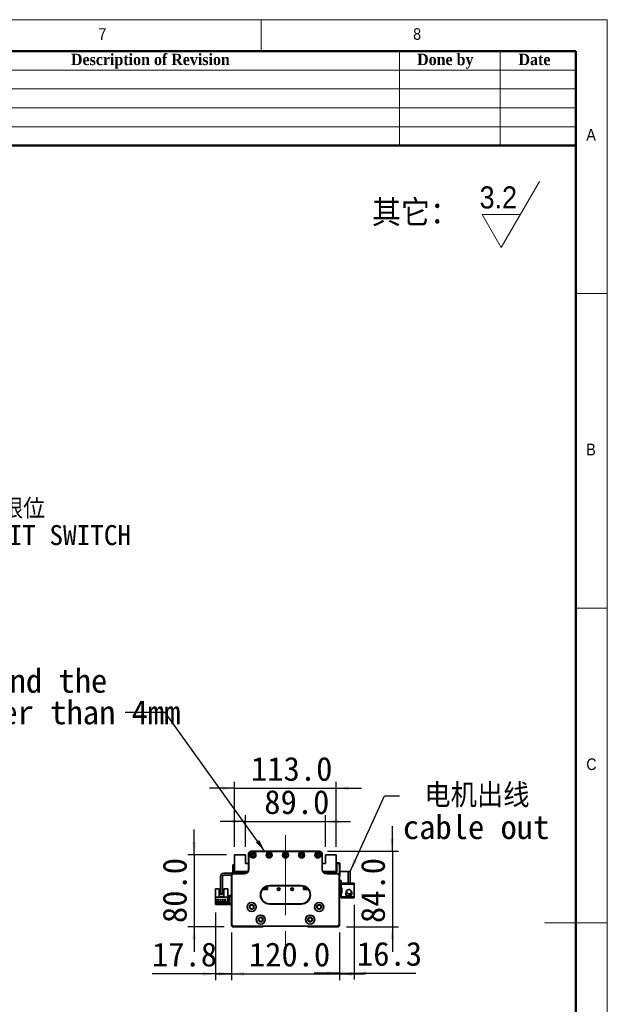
# Model space of a CAD drawing. Header units: millimetres. Extents: x 35 to 2905, y 35 to 2044.
# Tile 6 of 6: x 2252 to 2905, y 949 to 2044. Entities that reach past the tile are written whole.
import ezdxf

# ---------------------------------------------------------------- set-up
doc = ezdxf.new("R2010")
doc.units = ezdxf.units.MM
doc.header["$LTSCALE"] = 7
doc.linetypes.add('CENTERX2', pattern=[20.32, 12.7, -2.54, 2.54, -2.54])
doc.layers.add('黑色实线', color=7, linetype='Continuous')
doc.styles.add('SLDTEXTSTYLE0', font='Gothic.ttf', dxfattribs={"width": 0.913, "bigfont": 'bigfont'})
doc.styles.add('SLDTEXTSTYLE1', font='Gothic.ttf', dxfattribs={"width": 0.913})
doc.styles.add('SLDTEXTSTYLE2', font='timesbd.ttf', dxfattribs={"width": 0.933})
doc.styles.add('SLDTEXTSTYLE8', font='txt')
doc.styles.add('SLDTEXTSTYLE9', font='txt', dxfattribs={"bigfont": 'bigfont'})
doc.dimstyles.new('SLDDIMSTYLE0', dxfattribs={"dimtxt": 26.6, "dimasz": 14, "dimexe": 0, "dimexo": 0.0625, "dimgap": 6.65, "dimtad": 2, "dimdec": 1, "dimrnd": 1e-09, "dimzin": 4, "dimdsep": 46, "dimtxsty": 'SLDTEXTSTYLE8', "dimsah": 1, "dimcen": 0.09, "dimadec": 0, "dimazin": 1, "dimtfac": 1, "dimtdec": 1, "dimtmove": 0, "dimatfit": 0, "dimfxl": 0, "dimfrac": 2, "dimtolj": 1, "dimtzin": 12, "dimarcsym": 0})
doc.dimstyles.new('SLDDIMSTYLE1', dxfattribs={"dimtxt": 26.6, "dimasz": 14, "dimexe": 0, "dimexo": 0.0625, "dimgap": 6.65, "dimtad": 2, "dimdec": 1, "dimrnd": 1e-09, "dimzin": 12, "dimdsep": 46, "dimtxsty": 'SLDTEXTSTYLE8', "dimsah": 1, "dimcen": 0.09, "dimadec": 0, "dimazin": 3, "dimtfac": 1, "dimtdec": 1, "dimtmove": 0, "dimatfit": 0, "dimfxl": 0, "dimfrac": 2, "dimtolj": 1, "dimtzin": 12, "dimarcsym": 0})
doc.dimstyles.new('SLDDIMSTYLE2', dxfattribs={"dimtxt": 0.18, "dimasz": 14, "dimexe": 0, "dimexo": 0.0625, "dimgap": 0, "dimtad": 0, "dimtih": 1, "dimtoh": 1, "dimdec": 0, "dimrnd": 1e-09, "dimzin": 0, "dimdsep": 46, "dimtxsty": 'Standard', "dimsah": 1, "dimcen": 0.09, "dimadec": 0, "dimazin": 0, "dimtfac": 14, "dimtdec": 0, "dimtofl": 0, "dimtmove": 0, "dimatfit": 3, "dimfxl": 0, "dimfrac": 2, "dimtolj": 1, "dimtzin": 0, "dimarcsym": 0})

# ---------------------------------------------------------------- blocks, each defined once
blk = doc.blocks.new('SW_SFSYMBOL_0')
at = {"color": 0, "linetype": 'Continuous', "lineweight": 18}
for p, q in [((24, -36.7), (66.5, 36.8)), ((24, -36.7), (2.8, 0)), ((45.2, 0), (2.8, 0))]:
    blk.add_line(p, q, dxfattribs=at)
at = {"color": 0, "linetype": 'Continuous', "lineweight": 18, "insert": (0, 31.3), "char_height": 24.5, "attachment_point": 1, "style": 'SLDTEXTSTYLE1'}
blk.add_mtext('3.2', dxfattribs=at)
blk = doc.blocks.new('_D')
at = {"layer": '黑色实线'}
for p, q in [((2487.1, 1028.9), (2487.1, 975.9)), ((2607.1, 1028.9), (2607.1, 975.9)), ((2487.1, 982.9), (2459.1, 982.9)), ((2487.1, 982.9), (2607.1, 982.9)), ((2607.1, 982.9), (2635.1, 982.9))]:
    blk.add_line(p, q, dxfattribs=at)
for points in [[(2487.1, 982.9), (2473.1, 985), (2473.1, 980.8)], [(2607.1, 982.9), (2621.1, 980.8), (2621.1, 985)]]:
    blk.add_solid(points, dxfattribs=at)
at = {"layer": '黑色实线', "insert": (2506.5, 1017.8), "char_height": 26.6, "attachment_point": 1, "style": 'SLDTEXTSTYLE8'}
blk.add_mtext('120.0', dxfattribs=at)
blk = doc.blocks.new('_D_1')
at = {"layer": '黑色实线'}
for p, q in [((2469.3, 1051.1), (2469.3, 975.9)), ((2487.1, 1028.9), (2487.1, 975.9)), ((2469.3, 982.9), (2398.8, 982.9)), ((2469.3, 982.9), (2487.1, 982.9)), ((2487.1, 982.9), (2515.1, 982.9))]:
    blk.add_line(p, q, dxfattribs=at)
for points in [[(2469.3, 982.9), (2455.3, 985), (2455.3, 980.8)], [(2487.1, 982.9), (2501.1, 980.8), (2501.1, 985)]]:
    blk.add_solid(points, dxfattribs=at)
at = {"layer": '黑色实线', "insert": (2398.8, 1017.8), "char_height": 26.6, "attachment_point": 1, "style": 'SLDTEXTSTYLE8'}
blk.add_mtext('17.8', dxfattribs=at)
blk = doc.blocks.new('_D_2')
at = {"layer": '黑色实线'}
for p, q in [((2623.4, 1059.7), (2623.4, 976.6)), ((2607.1, 1028.9), (2607.1, 976.6)), ((2607.1, 983.6), (2579.1, 983.6)), ((2607.1, 983.6), (2623.4, 983.6)), ((2623.4, 983.6), (2692.3, 983.6))]:
    blk.add_line(p, q, dxfattribs=at)
for points in [[(2607.1, 983.6), (2593.1, 985.7), (2593.1, 981.5)], [(2623.4, 983.6), (2637.4, 981.5), (2637.4, 985.7)]]:
    blk.add_solid(points, dxfattribs=at)
at = {"layer": '黑色实线', "insert": (2626.7, 1018.5), "char_height": 26.6, "attachment_point": 1, "style": 'SLDTEXTSTYLE8'}
blk.add_mtext('16.3', dxfattribs=at)
blk = doc.blocks.new('_D_3')
at = {"layer": '黑色实线'}
for p, q in [((2666, 1119.3), (2666, 1147.3)), ((2594, 1119.3), (2673, 1119.3)), ((2666, 1119.3), (2666, 1035.3)), ((2615, 1035.3), (2673, 1035.3)), ((2666, 1035.3), (2666, 1007.3))]:
    blk.add_line(p, q, dxfattribs=at)
for points in [[(2666, 1119.3), (2668.1, 1133.3), (2663.9, 1133.3)], [(2666, 1035.3), (2663.9, 1021.3), (2668.1, 1021.3)]]:
    blk.add_solid(points, dxfattribs=at)
at = {"layer": '黑色实线', "insert": (2631.1, 1039.4), "char_height": 26.6, "attachment_point": 1, "rotation": 90, "style": 'SLDTEXTSTYLE8'}
blk.add_mtext('84.0', dxfattribs=at)
blk = doc.blocks.new('_D_4')
at = {"layer": '黑色实线'}
for p, q in [((2445.7, 1115.3), (2445.7, 1143.3)), ((2481.7, 1115.3), (2438.7, 1115.3)), ((2445.7, 1115.3), (2445.7, 1035.3)), ((2479.2, 1035.3), (2438.7, 1035.3)), ((2445.7, 1035.3), (2445.7, 1007.3))]:
    blk.add_line(p, q, dxfattribs=at)
for points in [[(2445.7, 1115.3), (2447.8, 1129.3), (2443.6, 1129.3)], [(2445.7, 1035.3), (2443.6, 1021.3), (2447.8, 1021.3)]]:
    blk.add_solid(points, dxfattribs=at)
at = {"layer": '黑色实线', "insert": (2410.7, 1039.4), "char_height": 26.6, "attachment_point": 1, "rotation": 90, "style": 'SLDTEXTSTYLE8'}
blk.add_mtext('80.0', dxfattribs=at)
blk = doc.blocks.new('_D_5')
at = {"layer": '黑色实线'}
for p, q in [((2502.6, 1152.4), (2474.6, 1152.4)), ((2502.6, 1124.2), (2502.6, 1159.4)), ((2502.6, 1152.4), (2591.6, 1152.4)), ((2591.6, 1124.2), (2591.6, 1159.4)), ((2591.6, 1152.4), (2619.6, 1152.4))]:
    blk.add_line(p, q, dxfattribs=at)
for points in [[(2502.6, 1152.4), (2488.6, 1154.5), (2488.6, 1150.3)], [(2591.6, 1152.4), (2605.6, 1150.3), (2605.6, 1154.5)]]:
    blk.add_solid(points, dxfattribs=at)
at = {"layer": '黑色实线', "insert": (2523.6, 1187.3), "char_height": 26.6, "attachment_point": 1, "style": 'SLDTEXTSTYLE8'}
blk.add_mtext('89.0', dxfattribs=at)
blk = doc.blocks.new('_D_6')
at = {"layer": '黑色实线'}
for p, q in [((2490.6, 1124.2), (2490.6, 1196.3)), ((2603.6, 1124.2), (2603.6, 1196.3)), ((2490.6, 1189.3), (2462.6, 1189.3)), ((2490.6, 1189.3), (2603.6, 1189.3)), ((2603.6, 1189.3), (2631.6, 1189.3))]:
    blk.add_line(p, q, dxfattribs=at)
for points in [[(2490.6, 1189.3), (2476.6, 1191.4), (2476.6, 1187.2)], [(2603.6, 1189.3), (2617.6, 1187.2), (2617.6, 1191.4)]]:
    blk.add_solid(points, dxfattribs=at)
at = {"layer": '黑色实线', "insert": (2508.9, 1224.2), "char_height": 26.6, "attachment_point": 1, "style": 'SLDTEXTSTYLE8'}
blk.add_mtext('113.0', dxfattribs=at)
blk = doc.blocks.new('SW_NOTE_3')
at = {"layer": '黑色实线', "color": 0, "char_height": 26.6, "attachment_point": 1}
for s, insert, style in [(' 电机出线', (3.9, 13.8), 'SLDTEXTSTYLE9'), ('cable out', (3.9, -21.4), 'SLDTEXTSTYLE8')]:
    blk.add_mtext(s, dxfattribs=dict(at, insert=insert, style=style))
blk = doc.blocks.new('SW_NOTE_4')
at = {"layer": '黑色实线', "color": 0, "char_height": 26.6, "attachment_point": 2, "style": 'SLDTEXTSTYLE8'}
for s, insert in [('The distance between the load plate and the ', (-408.9, 48.6)), ('steel belt protection belt shall be greater than 4mm', (-409, 13.5))]:
    blk.add_mtext(s, dxfattribs=dict(at, insert=insert))
blk = doc.blocks.new('SW_NOTE_6')
at = {"layer": '黑色实线', "color": 0, "attachment_point": 2}
for s, insert, char_height, style in [('光电负限位', (71.6, 11.2), 22.23, 'SLDTEXTSTYLE9'), ('NEGATIVE LIMIT SWITCH', (69.5, -18.2), 22.225, 'SLDTEXTSTYLE8')]:
    blk.add_mtext(s, dxfattribs=dict(at, insert=insert, char_height=char_height, style=style))

msp = doc.modelspace()

# ---------------------------------------------------------------- linework, layer by layer
at = {"color": 7, "linetype": 'Continuous', "lineweight": 18}
for p, q in [((2905, 2044), (35, 2044)), ((2520, 2009), (2520, 2044)), ((2905, 35), (2905, 2044)), ((70, 2009), (2870, 2009)), ((2674, 2009), (2674, 1904)), ((2786, 2009), (2786, 1904)), ((2870, 2009), (2870, 1904)), ((2870, 2009), (2870, 70)), ((2030, 1988), (2870, 1988)), ((2030, 1967), (2870, 1967)), ((2030, 1946), (2870, 1946)), ((2030, 1925), (2870, 1925)), ((2905, 1739.5), (2870, 1739.5)), ((2870, 1389.5), (2905, 1389.5)), ((2905, 1039.5), (2835, 1039.5))]:
    msp.add_line(p, q, dxfattribs=at)
at = {"color": 7, "linetype": 'Continuous', "lineweight": 50}
for p, q in [((2870, 2009), (70, 2009)), ((2870, 2009), (2870, 70)), ((2870, 1904), (2030, 1904))]:
    msp.add_line(p, q, dxfattribs=at)
at = {"color": 7, "linetype": 'Continuous', "lineweight": 35}
for p, q in [((2509.13, 1119.3), (2585.13, 1119.3)), ((2509.13, 1119.3), (2509.13, 1119)), ((2585.13, 1119), (2509.13, 1119)), ((2585.13, 1119.3), (2585.13, 1119)), ((2502.63, 1115.3), (2490.63, 1115.3)), ((2490.63, 1115.3), (2490.63, 1096.8)), ((2502.63, 1105.8), (2502.63, 1115.3)), ((2506.11, 1116.5), (2506.11, 1114.5)), ((2506.11, 1116.5), (2506.14, 1116.5)), ((2506.11, 1114.5), (2506.13, 1114.5)), ((2506.13, 1099.3), (2506.13, 1116.3)), ((2506.13, 1116.3), (2506.43, 1116.3)), ((2506.43, 1116.3), (2506.43, 1099.3)), ((2587.83, 1099.3), (2587.83, 1116.3)), ((2588.13, 1116.3), (2587.83, 1116.3)), ((2588.12, 1116.5), (2588.15, 1116.5)), ((2588.13, 1116.3), (2588.13, 1099.3)), ((2588.15, 1114.5), (2588.13, 1114.5)), ((2588.15, 1116.5), (2588.15, 1114.5)), ((2603.63, 1115.3), (2591.63, 1115.3)), ((2591.63, 1115.3), (2591.63, 1105.8)), ((2603.63, 1096.8), (2603.63, 1115.3)), ((2603.63, 1106.3), (2607.33, 1106.3)), ((2607.33, 1105.3), (2607.33, 1106.3)), ((2607.33, 1106.3), (2607.63, 1106)), ((2607.63, 1106), (2607.63, 1105.17)), ((2488.63, 1104.3), (2490.63, 1104.3)), ((2488.63, 1103.3), (2488.63, 1104.3)), ((2488.63, 1103.3), (2488.63, 1096.3)), ((2490.63, 1103.3), (2488.63, 1103.3)), ((2490.63, 1096.8), (2505.46, 1096.8)), ((2490.63, 1096.8), (2490.63, 1096.3)), ((2491.63, 1095.8), (2492.63, 1096.8)), ((2491.63, 1095.8), (2491.63, 1094.3)), ((2492.23, 1094.75), (2493.18, 1095.7)), ((2504.6, 1095.7), (2493.18, 1095.7)), ((2506.13, 1105.8), (2502.63, 1105.8)), ((2503.56, 1096.8), (2503.76, 1096.59)), ((2505.13, 1096.3), (2504.47, 1096.3)), ((2506.43, 1099.3), (2506.13, 1099.3)), ((2588.13, 1099.3), (2587.83, 1099.3)), ((2591.63, 1105.8), (2588.13, 1105.8)), ((2588.8, 1096.8), (2603.63, 1096.8)), ((2589.79, 1096.3), (2589.13, 1096.3)), ((2601.08, 1095.7), (2589.66, 1095.7)), ((2590.71, 1096.8), (2590.5, 1096.59)), ((2601.08, 1095.7), (2602.03, 1094.75)), ((2602.63, 1095.8), (2601.63, 1096.8)), ((2604.13, 1095.8), (2602.63, 1095.8)), ((2602.63, 1094.3), (2602.63, 1095.8)), ((2607.33, 1105.3), (2603.63, 1105.3)), ((2603.63, 1103.8), (2604.13, 1103.8)), ((2604.13, 1096.8), (2603.63, 1096.8)), ((2604.13, 1103.8), (2604.13, 1095.8)), ((2607.33, 1092.3), (2607.33, 1105.3)), ((2607.63, 1105.17), (2607.33, 1105.3)), ((2607.63, 1105.17), (2607.63, 1092.42)), ((2617.03, 1096.8), (2607.63, 1096.8)), ((2617.03, 1083.8), (2617.03, 1096.8)), ((2617.03, 1096.8), (2619.03, 1096.8)), ((2619.03, 1096.8), (2619.03, 1083.8)), ((2475.13, 1091.3), (2475.13, 1072.3)), ((2477.13, 1091.3), (2477.13, 1072.3)), ((2487.13, 1094.8), (2478.63, 1094.8)), ((2487.13, 1092.8), (2478.63, 1092.8)), ((2487.43, 1092.8), (2487.13, 1092.8)), ((2487.13, 1037.8), (2487.13, 1092.8)), ((2487.43, 1092.8), (2487.43, 1037.92)), ((2488.63, 1094), (2488.63, 1094.3)), ((2488.63, 1094.3), (2501.13, 1094.3)), ((2501.13, 1094), (2488.63, 1094)), ((2492.23, 1094.3), (2492.23, 1094.75)), ((2501.13, 1094), (2501.13, 1094.3)), ((2593.13, 1094.3), (2605.63, 1094.3)), ((2593.13, 1094.3), (2593.13, 1094)), ((2605.63, 1094), (2593.13, 1094)), ((2602.03, 1094.3), (2602.03, 1094.75)), ((2605.63, 1094.3), (2605.63, 1094)), ((2607.13, 1092.8), (2606.83, 1092.8)), ((2606.83, 1037.92), (2606.83, 1092.8)), ((2607.13, 1092.8), (2607.13, 1037.8)), ((2607.13, 1092.3), (2607.33, 1092.3)), ((2607.33, 1091.3), (2607.13, 1091.3)), ((2609.03, 1086.8), (2607.13, 1086.8)), ((2607.63, 1092.42), (2607.33, 1092.3)), ((2607.33, 1091.3), (2607.33, 1092.3)), ((2607.63, 1091.6), (2607.33, 1091.3)), ((2607.63, 1092.42), (2607.63, 1091.6)), ((2609.03, 1083.8), (2609.03, 1086.8)), ((2469.33, 1077.49), (2473.63, 1077.49)), ((2469.33, 1077.49), (2469.33, 1068.19)), ((2473.63, 1068.49), (2473.63, 1077.49)), ((2478.63, 1077.49), (2478.63, 1068.49)), ((2478.63, 1077.49), (2482.93, 1077.49)), ((2482.93, 1077.49), (2482.93, 1068.19)), ((2521.71, 1076.9), (2527.13, 1076.9)), ((2521.78, 1077), (2527.13, 1077)), ((2524.39, 1077.3), (2522.03, 1077.3)), ((2525.03, 1077.94), (2524.39, 1077.3)), ((2524.53, 1077.3), (2524.39, 1077.3)), ((2524.53, 1077.3), (2525.63, 1078.4)), ((2525.03, 1077.94), (2525.03, 1079.68)), ((2525.63, 1078.4), (2525.63, 1079.96)), ((2527.13, 1076.9), (2527.13, 1080.48)), ((2529.63, 1081.1), (2564.63, 1081.1)), ((2529.63, 1081.1), (2529.63, 1080.8)), ((2564.63, 1080.8), (2529.63, 1080.8)), ((2564.63, 1081.1), (2564.63, 1080.8)), ((2567.13, 1080.48), (2567.13, 1076.9)), ((2567.13, 1077), (2572.48, 1077)), ((2567.13, 1076.9), (2572.55, 1076.9)), ((2568.13, 1080.16), (2568.13, 1077)), ((2568.93, 1079.83), (2568.93, 1078.1)), ((2568.93, 1078.1), (2569.73, 1077.3)), ((2569.23, 1077.94), (2569.23, 1079.68)), ((2569.87, 1077.3), (2569.23, 1077.94)), ((2569.87, 1077.3), (2569.73, 1077.3)), ((2572.23, 1077.3), (2569.87, 1077.3)), ((2617.03, 1083.8), (2609.03, 1083.8)), ((2609.03, 1083.8), (2609.03, 1082.6)), ((2609.03, 1078.6), (2609.03, 1082.6)), ((2609.03, 1082.6), (2623.43, 1082.6)), ((2610.03, 1078.6), (2609.03, 1078.6)), ((2609.03, 1078.6), (2609.03, 1078.1)), ((2609.03, 1078.1), (2609.03, 1073.1)), ((2610.03, 1078.1), (2609.03, 1078.1)), ((2609.03, 1072.6), (2609.03, 1073.1)), ((2609.03, 1073.1), (2610.03, 1073.1)), ((2610.03, 1072.6), (2610.03, 1078.6)), ((2614.48, 1073.39), (2614.38, 1072.6)), ((2614.71, 1074.03), (2614.58, 1073.72)), ((2614.59, 1074.18), (2614.63, 1074.19)), ((2614.63, 1074.19), (2615.01, 1074.76)), ((2614.79, 1074.11), (2614.63, 1074.19)), ((2614.75, 1074.02), (2614.63, 1074.08)), ((2615.03, 1083.8), (2615.03, 1083.6)), ((2623.43, 1083.6), (2615.03, 1083.6)), ((2619.03, 1083.8), (2617.03, 1083.8)), ((2619.92, 1073.15), (2619.95, 1073.17)), ((2623.43, 1083.6), (2623.43, 1082.6)), ((2623.43, 1082.6), (2623.43, 1068.6)), ((2469.33, 1068.19), (2469.33, 1061.99)), ((2482.93, 1068.19), (2469.33, 1068.19)), ((2482.63, 1063.29), (2469.63, 1063.29)), ((2469.63, 1063.29), (2469.63, 1062.59)), ((2469.63, 1062.59), (2482.63, 1062.59)), ((2470.57, 1065.54), (2470.57, 1065.24)), ((2473.07, 1065.54), (2470.57, 1065.54)), ((2470.57, 1065.24), (2473.07, 1065.24)), ((2473.07, 1065.24), (2473.07, 1065.54)), ((2478.63, 1068.49), (2473.63, 1068.49)), ((2474.11, 1065.54), (2474.11, 1065.24)), ((2475.61, 1065.54), (2474.11, 1065.54)), ((2474.11, 1065.24), (2475.61, 1065.24)), ((2475.13, 1072.3), (2477.13, 1072.3)), ((2475.13, 1071.3), (2475.13, 1072.3)), ((2477.13, 1071.3), (2475.13, 1071.3)), ((2475.61, 1065.24), (2475.61, 1065.54)), ((2476.65, 1065.54), (2476.65, 1065.24)), ((2478.15, 1065.54), (2476.65, 1065.54)), ((2476.65, 1065.24), (2478.15, 1065.24)), ((2477.13, 1072.3), (2477.13, 1071.3)), ((2478.15, 1065.24), (2478.15, 1065.54)), ((2480.69, 1065.54), (2479.19, 1065.54)), ((2479.19, 1065.54), (2479.19, 1065.24)), ((2479.19, 1065.24), (2480.69, 1065.24)), ((2480.69, 1065.24), (2480.69, 1065.54)), ((2482.63, 1062.59), (2482.63, 1063.29)), ((2482.93, 1061.99), (2482.93, 1068.19)), ((2485.13, 1068.99), (2485.13, 1069.99)), ((2485.13, 1069.99), (2487.13, 1069.99)), ((2487.13, 1068.99), (2485.13, 1068.99)), ((2485.13, 1060.99), (2485.13, 1068.99)), ((2609.03, 1068.6), (2609.03, 1072.6)), ((2609.03, 1072.6), (2610.03, 1072.6)), ((2623.43, 1068.6), (2609.03, 1068.6)), ((2609.03, 1068.6), (2609.03, 1067.4)), ((2615.03, 1067.4), (2609.03, 1067.4)), ((2614.63, 1071.01), (2614.59, 1071.02)), ((2615.03, 1067.6), (2623.43, 1067.6)), ((2615.03, 1067.6), (2615.03, 1067.4)), ((2623.43, 1068.6), (2623.43, 1067.6)), ((2469.33, 1059.99), (2469.33, 1061.99)), ((2469.33, 1061.99), (2470.33, 1061.99)), ((2470.33, 1059.99), (2469.33, 1059.99)), ((2470.33, 1061.99), (2470.33, 1059.99)), ((2484.13, 1061.99), (2470.33, 1061.99)), ((2484.13, 1059.99), (2470.33, 1059.99)), ((2484.13, 1061.99), (2484.13, 1059.99)), ((2485.13, 1059.99), (2485.13, 1060.99)), ((2485.13, 1060.99), (2487.13, 1060.99)), ((2487.13, 1059.99), (2485.13, 1059.99)), ((2529.63, 1060.8), (2529.63, 1060.5)), ((2529.63, 1060.8), (2564.63, 1060.8)), ((2564.63, 1060.5), (2529.63, 1060.5)), ((2564.63, 1060.8), (2564.63, 1060.5)), ((2487.43, 1037.92), (2487.13, 1037.8)), ((2489.13, 1035.8), (2487.13, 1037.8)), ((2487.13, 1036.3), (2487.13, 1037.8)), ((2488.13, 1035.3), (2487.13, 1036.3)), ((2487.43, 1037.92), (2489.26, 1036.1)), ((2522.13, 1035.3), (2488.13, 1035.3)), ((2489.26, 1036.1), (2489.13, 1035.8)), ((2605.13, 1035.8), (2489.13, 1035.8)), ((2489.26, 1036.1), (2605.01, 1036.1)), ((2522.13, 1035.3), (2522.63, 1035.8)), ((2572.13, 1035.3), (2571.63, 1035.8)), ((2606.13, 1035.3), (2572.13, 1035.3)), ((2605.01, 1036.1), (2606.83, 1037.92)), ((2605.01, 1036.1), (2605.13, 1035.8)), ((2607.13, 1037.8), (2605.13, 1035.8)), ((2606.13, 1035.3), (2607.13, 1036.3)), ((2606.83, 1037.92), (2607.13, 1037.8)), ((2607.13, 1036.3), (2607.13, 1037.8))]:
    msp.add_line(p, q, dxfattribs=at)
at = {"color": 7, "linetype": 'Continuous', "lineweight": 35, "flags": 128}
msp.add_lwpolyline([(2484.13, 1059.99), (2484.72, 1060.05), (2485.13, 1060.17)], dxfattribs=at)
at = {"color": 7, "linetype": 'Continuous', "lineweight": 35}
for centre, radius in [((2511.13, 1115.05), 3.25), ((2511.13, 1115.05), 3), ((2529.13, 1115.05), 3.25), ((2529.13, 1115.05), 3), ((2547.13, 1115.05), 3.25), ((2547.13, 1115.05), 3), ((2565.13, 1115.05), 3.25), ((2565.13, 1115.05), 3), ((2583.13, 1115.05), 3.25), ((2583.13, 1115.05), 3), ((2511.13, 1115.05), 1.6), ((2511.13, 1115.05), 1.25), ((2529.13, 1115.05), 1.6), ((2529.13, 1115.05), 1.25), ((2547.13, 1115.05), 1.6), ((2547.13, 1115.05), 1.25), ((2565.13, 1115.05), 1.6), ((2565.13, 1115.05), 1.25), ((2583.13, 1115.05), 1.6), ((2583.13, 1115.05), 1.25), ((2539.63, 1077), 1.53), ((2539.63, 1077), 1.25), ((2554.63, 1077), 1.53), ((2554.63, 1077), 1.25), ((2509.63, 1057.33), 5.03), ((2509.63, 1057.33), 5), ((2584.63, 1057.33), 5.03), ((2584.63, 1057.33), 5), ((2509.63, 1057.33), 2.65), ((2509.63, 1057.33), 2.1), ((2584.63, 1057.33), 2.65), ((2584.63, 1057.33), 2.1), ((2519.63, 1043.33), 5.03), ((2519.63, 1043.33), 5), ((2519.63, 1043.33), 2.65), ((2519.63, 1043.33), 2.1), ((2574.63, 1043.33), 5.03), ((2574.63, 1043.33), 5), ((2574.63, 1043.33), 2.65), ((2574.63, 1043.33), 2.1)]:
    msp.add_circle(centre, radius, dxfattribs=at)
for centre, radius, start, end in [((2509.13, 1116.3), 3, 90, 180), ((2509.13, 1116.3), 2.7, 90, 180), ((2585.13, 1116.3), 3, 0, 90), ((2585.13, 1116.3), 2.7, 0, 90), ((2487.13, 1096.3), 1.5, 270, 0), ((2487.13, 1096.3), 3.5, 325.1501, 0), ((2501.13, 1099.3), 5.3, 270, 0), ((2501.13, 1099.3), 5, 270, 0), ((2504.47, 1097.3), 1, 224.99989, 270), ((2593.13, 1099.3), 5.3, 180, 270), ((2593.13, 1099.3), 5, 180, 270), ((2589.79, 1097.3), 1, 270, 315.00006), ((2478.63, 1091.3), 3.5, 90, 180), ((2478.63, 1091.3), 1.5, 90, 180), ((2488.63, 1092.8), 1.5, 90, 180), ((2488.63, 1092.8), 1.2, 90, 180), ((2605.63, 1092.8), 1.5, 0, 90), ((2605.63, 1092.8), 1.2, 0, 90), ((2529.63, 1070.8), 10.3, 90, 270), ((2529.63, 1070.8), 10, 90, 270), ((2564.63, 1070.8), 10.3, 270, 90), ((2564.63, 1070.8), 10, 270, 90), ((2617.63, 1072.6), 3.4, 207.88541, 44.31348), ((2617.63, 1072.6), 2.5, 274.06825, 11.05475), ((2617.63, 1072.6), 2.6, 277.27427, 10.90897), ((2617.63, 1072.6), 3.45, 0, 47.89891), ((2484.13, 1062.99), 1, 270, 0), ((2617.63, 1072.6), 3.45, 237.57421, 0)]:
    msp.add_arc(centre, radius, start, end, dxfattribs=at)
for points, knots in [([(2615.46, 1075.52), (2615.28, 1075.17), (2614.94, 1074.51), (2614.48, 1073.45), (2614.26, 1072.63), (2614.21, 1071.96), (2614.31, 1071.4), (2614.53, 1070.79), (2614.99, 1070.2), (2615.67, 1069.76), (2616.4, 1069.52), (2617.16, 1069.52), (2617.87, 1069.75), (2618.05, 1069.87), (2618, 1069.91), (2617.98, 1069.92)], [0, 0, 0, 0, 0.18010117, 0.3300033, 0.44964349, 0.53975099, 0.57462392, 0.60532093, 0.67840235, 0.72140672, 0.76198185, 0.82916139, 0.88866978, 0.96059621, 1, 1, 1, 1]), ([(2619.02, 1076.36), (2619.27, 1076.13), (2619.77, 1075.67), (2620.17, 1074.75), (2620.21, 1073.84), (2619.93, 1073.04), (2619.42, 1072.42), (2618.73, 1072.01), (2617.92, 1071.85), (2617.08, 1071.95), (2616.3, 1072.32), (2615.68, 1072.93), (2615.29, 1073.69), (2615.21, 1074.53), (2615.31, 1075.29), (2615.65, 1075.88), (2616.19, 1076.31), (2616.92, 1076.55), (2617.67, 1076.63), (2618.21, 1076.66), (2618.47, 1076.64), (2618.55, 1076.65), (2618.58, 1076.63), (2618.65, 1076.6), (2618.81, 1076.51), (2618.94, 1076.42), (2619.02, 1076.36)], [0, 0, 0, 0, 0.0648169, 0.1297792, 0.189732, 0.2426188, 0.2944124, 0.3462425, 0.3987241, 0.4521992, 0.5066005, 0.5614516, 0.6160517, 0.6697723, 0.7270678, 0.7653774, 0.8036911, 0.8589085, 0.9142287, 0.9495537, 0.9640006, 0.9648506, 0.9657585, 0.9687099, 0.9805279, 1, 1, 1, 1]), ([(2619.86, 1071.46), (2619.96, 1071.7), (2620.15, 1072.17), (2620.2, 1072.68), (2620.11, 1072.98), (2620.08, 1073.08)], [0, 0, 0, 0, 0.4359416, 0.8267401, 1, 1, 1, 1])]:
    msp.add_open_spline(points, degree=3, knots=knots, dxfattribs=at)
at = {"layer": '黑色实线', "linetype": 'CENTERX2', "lineweight": 18}
msp.add_line((2547.13, 1137.25), (2547.13, 993.35), dxfattribs=at)

# ---------------------------------------------------------------- block references
at = {"color": 7, "linetype": 'Continuous', "lineweight": 18}
msp.add_blockref('SW_SFSYMBOL_0', (2763.03, 1827.32), dxfattribs=at)
at = {"layer": '黑色实线', "color": 7}
msp.add_blockref('SW_NOTE_6', (2147.2, 1500.15), dxfattribs=at)
at = {"layer": '黑色实线'}
for name, p in [('SW_NOTE_4', (2368.88, 1273.56)), ('SW_NOTE_3', (2673.85, 1180.82))]:
    msp.add_blockref(name, p, dxfattribs=at)

# ---------------------------------------------------------------- texts
at = {"color": 7, "linetype": 'Continuous', "lineweight": 0}
for s, insert, char_height, attachment_point, style in [('7', (2339.17, 2034.52), 12.96, 1, 'SLDTEXTSTYLE1'), ('8', (2689.17, 2034.52), 12.96, 1, 'SLDTEXTSTYLE1'), ('Description of Revision', (2397.01, 2006.1), 12.6, 2, 'SLDTEXTSTYLE2'), ('Done by', (2724.88, 2006.1), 12.6, 2, 'SLDTEXTSTYLE2'), ('Date', (2824, 2006.1), 12.6, 2, 'SLDTEXTSTYLE2'), ('A', (2881.67, 1922.52), 12.96, 1, 'SLDTEXTSTYLE1'), ('B', (2881.67, 1572.52), 12.96, 1, 'SLDTEXTSTYLE1'), ('C', (2881.67, 1222.52), 12.96, 1, 'SLDTEXTSTYLE1')]:
    msp.add_mtext(s, dxfattribs=dict(at, insert=insert, char_height=char_height, attachment_point=attachment_point, style=style))
at = {"color": 7, "linetype": 'Continuous', "lineweight": 18, "insert": (2643.32, 1843.08), "char_height": 25.929, "attachment_point": 1, "style": 'SLDTEXTSTYLE0'}
msp.add_mtext('其它：', dxfattribs=at)

# ---------------------------------------------------------------- dimensions: what is measured, and where the dimension line sits
at = {"layer": '黑色实线'}
for base, p1, p2, dimstyle, picture, middle in [((2603.63, 1189.3), (2490.63, 1115.3), (2603.63, 1115.3), 'SLDDIMSTYLE0', '_D_6', (2551.26, 1189.3)), ((2591.63, 1152.41), (2502.63, 1115.3), (2591.63, 1115.3), 'SLDDIMSTYLE0', '_D_5', (2556.39, 1152.41)), ((2623.43, 983.57), (2607.13, 1037.8), (2623.43, 1068.6), 'SLDDIMSTYLE1', '_D_2', (2659.52, 983.57)), ((2487.13, 982.93), (2469.33, 1059.99), (2487.13, 1037.8), 'SLDDIMSTYLE1', '_D_1', (2431.54, 982.93)), ((2607.13, 982.93), (2487.13, 1037.8), (2607.13, 1037.8), 'SLDDIMSTYLE0', '_D', (2548.84, 982.93))]:
    dim = msp.add_linear_dim(base=base, p1=p1, p2=p2, dimstyle=dimstyle, dxfattribs=at)
    dim.commit()
    dim.dimension.update_dxf_attribs({"geometry": picture, "text_midpoint": middle, "dimtype": 160})
for base, p1, p2, picture, middle in [((2445.65, 1035.3), (2490.63, 1115.3), (2488.13, 1035.3), '_D_4', (2445.65, 1072.16)), ((2665.95, 1035.3), (2585.13, 1119.3), (2606.13, 1035.3), '_D_3', (2665.95, 1072.16))]:
    dim = msp.add_linear_dim(base=base, p1=p1, p2=p2, angle=90, dimstyle='SLDDIMSTYLE0', dxfattribs=at)
    dim.commit()
    dim.dimension.update_dxf_attribs({"geometry": picture, "text_midpoint": middle, "dimtype": 160})

# ---------------------------------------------------------------- leaders
for points in [[(2524.22, 1119), (2413.33, 1273.56), (2368.88, 1273.56)], [(2619.03, 1096.8), (2657.44, 1180.82), (2673.85, 1180.82)]]:
    msp.add_leader(points, dimstyle='SLDDIMSTYLE2', dxfattribs=at)

doc.saveas('drawing.dxf')
